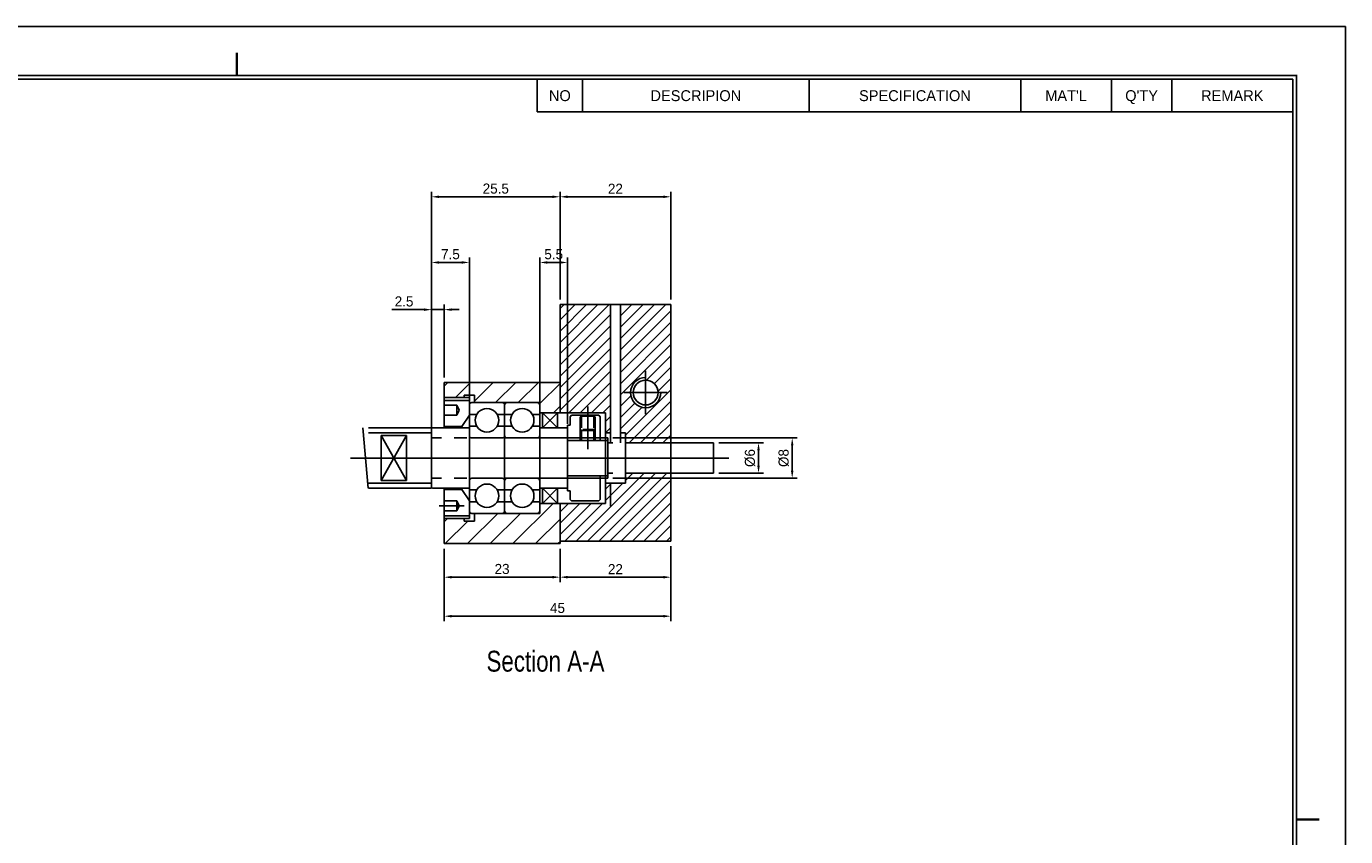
# Model space of a CAD drawing. Header units: millimetres. Extents: x 7261 to 7707, y -742 to -427.
# Tile 3 of 3: x 7445 to 7707, y -588 to -427. Entities that reach past the tile are written whole.
import ezdxf
from ezdxf.enums import TextEntityAlignment as Align

# ---------------------------------------------------------------- set-up
doc = ezdxf.new("R2010")
doc.units = ezdxf.units.MM
doc.header["$LTSCALE"] = 5
for name, pattern in [('CENTER', [50.8, 31.75, -6.35, 6.35, -6.35]), ('CENTER2', [28.575, 19.05, -3.175, 3.175, -3.175]), ('DASHED', [0.75, 0.5, -0.25]), ('HIDDEN2', [4.7625, 3.175, -1.5875]), ('PHANTOM', [2.5, 1.25, -0.25, 0.25, -0.25, 0.25, -0.25])]:
    doc.linetypes.add(name, pattern=pattern)
for name, color, linetype in [('center', 1, 'CENTER'), ('CL', 1, 'CENTER'), ('hidden', 2, 'DASHED'), ('phantom', 6, 'PHANTOM'), ('가는실선', 1, 'Continuous'), ('숨은선', 2, 'HIDDEN2'), ('외형선', 3, 'Continuous'), ('중심선', 1, 'CENTER2'), ('피치선', 1, 'Continuous')]:
    doc.layers.add(name, color=color, linetype=linetype)
doc.styles.add('H', font='txt')
doc.dimstyles.new('1', dxfattribs={"dimtxt": 2, "dimasz": 1.5, "dimexe": 1, "dimexo": 1, "dimgap": 0.6, "dimtad": 1, "dimdec": 3, "dimdsep": 46, "dimtxsty": 'H', "dimcen": 2.5, "dimclrd": 1, "dimclre": 1, "dimclrt": 3, "dimazin": 2, "dimtfac": 1, "dimtdec": 3, "dimtmove": 0, "dimatfit": 3, "dimfxl": 1, "dimtzin": 0, "dimarcsym": 0})

# ---------------------------------------------------------------- blocks, each defined once
blk = doc.blocks.new('*D144')
at = {"layer": 'Defpoints', "color": 0}
for p in [(7532.64, -473.63), (7525.14, -506.66), (7532.64, -506.46)]:
    blk.add_point(p, dxfattribs=at)
at = {"layer": '외형선', "color": 1, "lineweight": -2}
for p, q in [((7525.14, -505.66), (7525.14, -472.63)), ((7526.64, -473.63), (7531.14, -473.63)), ((7532.64, -505.46), (7532.64, -472.63))]:
    blk.add_line(p, q, dxfattribs=at)
at = {"layer": '외형선', "color": 1}
for points in [[(7526.64, -473.38), (7526.64, -473.88), (7525.14, -473.63)], [(7531.14, -473.88), (7531.14, -473.38), (7532.64, -473.63)]]:
    blk.add_solid(points, dxfattribs=at)
at = {"layer": '외형선', "color": 3, "insert": (7528.89, -472), "char_height": 2, "attachment_point": 5, "style": 'H'}
blk.add_mtext('7.5', dxfattribs=at)
blk = doc.blocks.new('*D145')
at = {"layer": 'Defpoints', "color": 0}
for p in [(7552.14, -473.63), (7546.64, -506.8), (7552.14, -506.66)]:
    blk.add_point(p, dxfattribs=at)
at = {"layer": '외형선', "color": 1, "lineweight": -2}
for p, q in [((7546.64, -505.8), (7546.64, -472.63)), ((7548.14, -473.63), (7550.64, -473.63)), ((7552.14, -505.66), (7552.14, -472.63))]:
    blk.add_line(p, q, dxfattribs=at)
at = {"layer": '외형선', "color": 1}
for points in [[(7548.14, -473.38), (7548.14, -473.88), (7546.64, -473.63)], [(7550.64, -473.88), (7550.64, -473.38), (7552.14, -473.63)]]:
    blk.add_solid(points, dxfattribs=at)
at = {"layer": '외형선', "color": 3, "insert": (7549.39, -472), "char_height": 2, "attachment_point": 5, "style": 'H'}
blk.add_mtext('5.5', dxfattribs=at)
blk = doc.blocks.new('*D146')
at = {"layer": 'Defpoints', "color": 0}
for p in [(7572.64, -528.96), (7527.64, -529.46), (7572.64, -543.86)]:
    blk.add_point(p, dxfattribs=at)
at = {"layer": '외형선', "color": 1, "lineweight": -2}
for p, q in [((7527.64, -530.46), (7527.64, -544.86)), ((7572.64, -529.96), (7572.64, -544.86)), ((7529.14, -543.86), (7571.14, -543.86))]:
    blk.add_line(p, q, dxfattribs=at)
at = {"layer": '외형선', "color": 1}
for points in [[(7529.14, -543.61), (7529.14, -544.11), (7527.64, -543.86)], [(7571.14, -544.11), (7571.14, -543.61), (7572.64, -543.86)]]:
    blk.add_solid(points, dxfattribs=at)
at = {"layer": '외형선', "color": 3, "insert": (7550.14, -542.24), "char_height": 2, "attachment_point": 5, "style": 'H'}
blk.add_mtext('45', dxfattribs=at)
blk = doc.blocks.new('*D147')
at = {"layer": 'Defpoints', "color": 0}
for p in [(7527.64, -529.46), (7550.64, -529.46), (7550.64, -536.12)]:
    blk.add_point(p, dxfattribs=at)
at = {"layer": '외형선', "color": 1, "lineweight": -2}
for p, q in [((7527.64, -530.46), (7527.64, -537.12)), ((7550.64, -530.46), (7550.64, -537.12)), ((7529.14, -536.12), (7549.14, -536.12))]:
    blk.add_line(p, q, dxfattribs=at)
at = {"layer": '외형선', "color": 1}
for points in [[(7529.14, -535.87), (7529.14, -536.37), (7527.64, -536.12)], [(7549.14, -536.37), (7549.14, -535.87), (7550.64, -536.12)]]:
    blk.add_solid(points, dxfattribs=at)
at = {"layer": '외형선', "color": 3, "insert": (7539.14, -534.5), "char_height": 2, "attachment_point": 5, "style": 'H'}
blk.add_mtext('23', dxfattribs=at)
blk = doc.blocks.new('*D148')
at = {"layer": 'Defpoints', "color": 0}
for p in [(7572.64, -528.96), (7550.64, -529.46), (7550.64, -536.12)]:
    blk.add_point(p, dxfattribs=at)
at = {"layer": '외형선', "color": 1, "lineweight": -2}
for p, q in [((7550.64, -530.46), (7550.64, -537.12)), ((7572.64, -529.96), (7572.64, -537.12)), ((7571.14, -536.12), (7552.14, -536.12))]:
    blk.add_line(p, q, dxfattribs=at)
at = {"layer": '외형선', "color": 1}
for points in [[(7552.14, -535.87), (7552.14, -536.37), (7550.64, -536.12)], [(7571.14, -536.37), (7571.14, -535.87), (7572.64, -536.12)]]:
    blk.add_solid(points, dxfattribs=at)
at = {"layer": '외형선', "color": 3, "insert": (7561.64, -534.52), "char_height": 2, "attachment_point": 5, "style": 'H'}
blk.add_mtext('22', dxfattribs=at)
blk = doc.blocks.new('*D149')
at = {"layer": 'Defpoints', "color": 0}
for p in [(7550.64, -460.59), (7550.64, -481.96), (7525.14, -507.46)]:
    blk.add_point(p, dxfattribs=at)
at = {"layer": '외형선', "color": 1, "lineweight": -2}
for p, q in [((7525.14, -506.46), (7525.14, -459.59)), ((7526.64, -460.59), (7549.14, -460.59)), ((7550.64, -480.96), (7550.64, -459.59))]:
    blk.add_line(p, q, dxfattribs=at)
at = {"layer": '외형선', "color": 1}
for points in [[(7526.64, -460.34), (7526.64, -460.84), (7525.14, -460.59)], [(7549.14, -460.84), (7549.14, -460.34), (7550.64, -460.59)]]:
    blk.add_solid(points, dxfattribs=at)
at = {"layer": '외형선', "color": 3, "insert": (7537.89, -458.97), "char_height": 2, "attachment_point": 5, "style": 'H'}
blk.add_mtext('25.5', dxfattribs=at)
blk = doc.blocks.new('*D150')
at = {"layer": 'Defpoints', "color": 0}
for p in [(7525.14, -483), (7527.64, -497.46), (7525.14, -506.66)]:
    blk.add_point(p, dxfattribs=at)
at = {"layer": '외형선', "color": 1, "lineweight": -2}
for p, q in [((7523.64, -483), (7517.22, -483)), ((7525.14, -505.66), (7525.14, -482)), ((7527.64, -483), (7525.14, -483)), ((7527.64, -496.46), (7527.64, -482)), ((7529.14, -483), (7530.64, -483))]:
    blk.add_line(p, q, dxfattribs=at)
at = {"layer": '외형선', "color": 1}
for points in [[(7523.64, -483.25), (7523.64, -482.75), (7525.14, -483)], [(7529.14, -482.75), (7529.14, -483.25), (7527.64, -483)]]:
    blk.add_solid(points, dxfattribs=at)
at = {"layer": '외형선', "color": 3, "insert": (7519.68, -481.38), "char_height": 2, "attachment_point": 5, "style": 'H'}
blk.add_mtext('2.5', dxfattribs=at)
blk = doc.blocks.new('*D151')
at = {"layer": 'Defpoints', "color": 0}
for p in [(7560.14, -508.46), (7560.14, -516.46), (7596.74, -516.46)]:
    blk.add_point(p, dxfattribs=at)
at = {"layer": '외형선', "color": 1, "lineweight": -2}
for p, q in [((7561.14, -508.46), (7597.74, -508.46)), ((7596.74, -509.96), (7596.74, -514.96)), ((7561.14, -516.46), (7597.74, -516.46))]:
    blk.add_line(p, q, dxfattribs=at)
at = {"layer": '외형선', "color": 1}
for points in [[(7596.99, -509.96), (7596.49, -509.96), (7596.74, -508.46)], [(7596.49, -514.96), (7596.99, -514.96), (7596.74, -516.46)]]:
    blk.add_solid(points, dxfattribs=at)
at = {"layer": '외형선', "color": 3, "insert": (7595.06, -512.46), "char_height": 2, "attachment_point": 5, "rotation": 90, "style": 'H'}
blk.add_mtext('%%C8', dxfattribs=at)
blk = doc.blocks.new('*D169')
at = {"layer": 'Defpoints', "color": 0}
for p in [(7550.64, -460.59), (7550.64, -481.96), (7572.64, -481.96)]:
    blk.add_point(p, dxfattribs=at)
at = {"layer": '외형선', "color": 1, "lineweight": -2}
for p, q in [((7550.64, -480.96), (7550.64, -459.59)), ((7571.14, -460.59), (7552.14, -460.59)), ((7572.64, -480.96), (7572.64, -459.59))]:
    blk.add_line(p, q, dxfattribs=at)
at = {"layer": '외형선', "color": 1}
for points in [[(7552.14, -460.34), (7552.14, -460.84), (7550.64, -460.59)], [(7571.14, -460.84), (7571.14, -460.34), (7572.64, -460.59)]]:
    blk.add_solid(points, dxfattribs=at)
at = {"layer": '외형선', "color": 3, "insert": (7561.64, -458.99), "char_height": 2, "attachment_point": 5, "style": 'H'}
blk.add_mtext('22', dxfattribs=at)
blk = doc.blocks.new('*D172')
at = {"layer": 'Defpoints', "color": 0}
for p in [(7581.14, -509.46), (7581.14, -515.46), (7590.05, -515.46)]:
    blk.add_point(p, dxfattribs=at)
at = {"layer": '외형선', "color": 1, "lineweight": -2}
for p, q in [((7582.14, -509.46), (7591.05, -509.46)), ((7590.05, -510.96), (7590.05, -513.96)), ((7582.14, -515.46), (7591.05, -515.46))]:
    blk.add_line(p, q, dxfattribs=at)
at = {"layer": '외형선', "color": 1}
for points in [[(7590.3, -510.96), (7589.8, -510.96), (7590.05, -509.46)], [(7589.8, -513.96), (7590.3, -513.96), (7590.05, -515.46)]]:
    blk.add_solid(points, dxfattribs=at)
at = {"layer": '외형선', "color": 3, "insert": (7588.37, -512.46), "char_height": 2, "attachment_point": 5, "rotation": 90, "style": 'H'}
blk.add_mtext('%%C6', dxfattribs=at)
blk = doc.blocks.new('A4도각')
at = {"layer": '가는실선'}
for p, q in [((196, 203), (196, 198.67)), ((226, 203), (226, 198.67)), ((254, 203), (254, 198.67)), ((266, 203), (266, 198.67)), ((274, 203), (274, 198.67)), ((190, 198.67), (290, 198.67))]:
    blk.add_line(p, q, dxfattribs=at)
at = {"layer": '외형선'}
blk.add_line((190, 203), (190, 198.67), dxfattribs=at)
at = {"layer": '외형선', "color": 0}
blk.add_lwpolyline([(297, 210), (0, 210), (0, 0), (297, 0)], close=True, dxfattribs=at)
at = {"layer": '외형선', "const_width": 0.3}
for points in [[(150.25, 203.5), (150.25, 206.5)], [(290.5, 105), (293.5, 105)]]:
    blk.add_lwpolyline(points, dxfattribs=at)
at = {"layer": '외형선', "const_width": 0.25}
blk.add_lwpolyline([(290.5, 6.5), (290.5, 203.5), (10, 203.5), (10, 6.5)], close=True, dxfattribs=at)
at = {"layer": '외형선'}
blk.add_lwpolyline([(290, 7), (290, 203), (10.5, 203), (10.5, 7)], close=True, dxfattribs=at)
at = {"color": 3}
for tag, height, p in [('REASONOFREVISIONS', 1.25, (88.5, 15.75)), ('REVISIONER', 1.25, (114.5, 15.75)), ('CHECKER', 1.25, (127.5, 15.75)), ('REVISIONDATE', 1.25, (140.5, 15.75)), ('HEATTREAT', 0.8, (153.5, 14)), ('SCALE', 1.5, (257.25, 10.25)), ('DATE', 1.5, (281.75, 10.25)), ('APRROVEDFINISH', 0.8, (153.5, 8.8))]:
    blk.add_attdef(tag, text='', height=height, dxfattribs=at).set_placement(p, align=Align.MIDDLE_CENTER)
for tag, p in [('필렛', (179.25, 10.9)), ('모따기', (179.25, 8.3))]:
    blk.add_attdef(tag, text='', height=1.15, dxfattribs=at).set_placement(p, align=Align.MIDDLE_LEFT)
at = {"layer": '외형선'}
for s, p in [('NO', (193, 200.83)), ('DESCRIPION', (211, 200.83)), ('SPECIFICATION', (240, 200.83)), ("MAT'L", (260, 200.83)), ("Q'TY", (270, 200.83)), ('REMARK', (282, 200.83))]:
    blk.add_text(s, height=1.444, dxfattribs=at).set_placement(p, align=Align.MIDDLE_CENTER)
for tag, height, p in [('APPROVED', 1.5, (219.75, 30.83)), ('도면타이틀', 5, (265.5, 26.5)), ('CHECKED', 1.5, (219.75, 26.5)), ('DRAWED', 1.5, (219.75, 22.17)), ('도면번호', 2.5, (270.25, 16.75)), ('도면SIZE', 2, (237.76, 11.44))]:
    blk.add_attdef(tag, text='', height=height, dxfattribs=at).set_placement(p, align=Align.MIDDLE_CENTER)

msp = doc.modelspace()

# ---------------------------------------------------------------- hatches: boundary and pattern name
at = {"layer": '외형선', "transparency": 33554687}
h = msp.add_hatch(dxfattribs=at)
h.set_pattern_fill('ANSI31', color=256, scale=0.5, style=0)
h.set_pattern_definition([(45, (659.8373, 151.8948), (-1.122532, 1.122532), [])])
h.paths.add_polyline_path([(7560.6393, -481.9632), (7550.6393, -481.9632), (7550.6393, -497.4632), (7550.6393, -503.4632), (7556.1393, -503.4632), (7559.6393, -503.4632), (7559.6393, -507.4632), (7560.6393, -507.4632)])
h.paths.add_polyline_path([(7562.6393, -507.4632), (7563.6393, -507.4632), (7563.6393, -509.4632), (7572.6393, -509.4632), (7572.6393, -481.9632), (7562.6393, -481.9632)])
h.paths.add_polyline_path([(7563.6393, -515.4632), (7563.6393, -517.4632), (7560.6393, -517.4632), (7559.6393, -517.4632), (7559.6393, -521.4632), (7550.6393, -521.4632), (7550.6393, -528.9632), (7572.6393, -528.9632), (7572.6393, -515.4632)])
h.paths.add_polyline_path([(7567.6393, -497.0045, -0.41421356), (7570.098, -499.4632), (7570.6393, -499.4632, -0.41421356), (7567.6393, -502.4632, -0.41421356), (7564.6393, -499.4632, -0.41421356), (7567.6393, -496.4632)], flags=16)
h = msp.add_hatch(dxfattribs=at)
h.set_pattern_fill('ANSI31', color=256, style=0)
h.set_pattern_definition([(45, (624.5222, 1143.3934), (-2.245064, 2.245064), [])])
h.paths.add_polyline_path([(7533.6393, -501.4632), (7546.6393, -501.4632), (7546.6393, -503.4632), (7550.6393, -503.4632), (7550.6393, -497.4632), (7527.6393, -497.4632), (7527.6393, -500.4632), (7531.6393, -500.4632), (7531.6393, -499.9632), (7533.6393, -499.9632)])
h.paths.add_polyline_path([(7533.6393, -524.9632), (7531.6393, -524.9632), (7531.6393, -524.4632), (7527.6393, -524.4632), (7527.6393, -529.4632), (7550.6393, -529.4632), (7550.6393, -521.4632), (7546.6393, -521.4632), (7546.6393, -523.4632), (7533.6393, -523.4632)])

# ---------------------------------------------------------------- linework, layer by layer
at = {"layer": 'center', "ltscale": 0.2}
msp.add_line((7556.1393, -502.2148), (7556.1393, -510.6983), dxfattribs=at)
at = {"layer": 'CL'}
for p, q in [((7541.6393, -512.4632), (7530.6393, -512.4632)), ((7537.6393, -512.4632), (7548.6393, -512.4632))]:
    msp.add_line(p, q, dxfattribs=at)
at = {"layer": 'hidden'}
for p, q in [((7554.6393, -504.1252), (7554.9198, -503.9632)), ((7554.6393, -506.8013), (7554.6393, -504.1252)), ((7554.9198, -503.9632), (7554.9198, -506.9632)), ((7557.3588, -503.9632), (7557.6393, -504.1252)), ((7557.3588, -503.9632), (7557.3588, -506.9632)), ((7557.6393, -506.8013), (7557.6393, -504.1252)), ((7554.6393, -506.8013), (7554.9198, -506.9632)), ((7557.6393, -506.8013), (7554.6393, -506.8013)), ((7557.3588, -506.9632), (7554.9198, -506.9632)), ((7554.9393, -508.9632), (7554.9393, -506.9632)), ((7557.3393, -508.9632), (7557.3393, -506.9632)), ((7557.3588, -506.9632), (7557.6393, -506.8013))]:
    msp.add_line(p, q, dxfattribs=at)
at = {"layer": 'hidden', "ltscale": 3}
msp.add_line((7554.6393, -504.1252), (7557.6393, -504.1252), dxfattribs=at)
at = {"layer": 'phantom', "ltscale": 2}
for p, q in [((7525.1393, -506.4632), (7511.5034, -506.4632)), ((7511.5034, -506.4632), (7512.5533, -518.4632)), ((7525.1393, -507.4632), (7511.5034, -507.4632)), ((7515.1393, -507.9911), (7515.1393, -516.9354)), ((7515.1393, -507.9911), (7520.1393, -507.9911)), ((7520.1393, -507.9911), (7515.1393, -516.9354)), ((7515.1393, -507.9911), (7520.1393, -516.9354)), ((7520.1393, -507.9911), (7520.1393, -516.9354)), ((7525.1393, -508.4632), (7525.1393, -506.4632)), ((7552.1393, -508.4632), (7525.1393, -508.4632)), ((7525.1393, -508.4632), (7525.1393, -516.4632)), ((7558.6393, -508.4632), (7552.1393, -508.4632)), ((7558.6393, -508.9632), (7552.1393, -508.9632)), ((7560.1393, -508.4632), (7558.6393, -508.4632)), ((7560.1393, -508.9632), (7558.6393, -508.9632)), ((7560.1393, -516.4632), (7560.1393, -508.4632)), ((7581.1393, -509.4632), (7560.1393, -509.4632)), ((7581.1393, -515.4632), (7581.1393, -509.4632)), ((7581.1393, -515.4632), (7560.1393, -515.4632)), ((7525.1393, -517.4632), (7512.5533, -517.4632)), ((7525.1393, -518.4632), (7512.5533, -518.4632)), ((7515.1393, -516.9354), (7520.1393, -516.9354)), ((7525.1393, -518.4632), (7525.1393, -516.4632)), ((7552.1393, -516.4632), (7525.1393, -516.4632)), ((7558.6393, -515.9632), (7552.1393, -515.9632)), ((7558.6393, -516.4632), (7552.1393, -516.4632)), ((7560.1393, -515.9632), (7558.6393, -515.9632)), ((7560.1393, -516.4632), (7558.6393, -516.4632))]:
    msp.add_line(p, q, dxfattribs=at)
at = {"layer": '가는실선'}
msp.add_arc((7567.6393, -499.4632), 3, 90, 0, dxfattribs=at)
at = {"layer": '숨은선'}
for p, q in [((7527.6393, -501.9632), (7530.1393, -501.9632)), ((7530.1393, -501.9632), (7530.1393, -503.9632)), ((7530.1393, -501.9632), (7530.5893, -502.9632)), ((7527.6393, -503.9632), (7530.1393, -503.9632)), ((7530.5893, -502.9632), (7530.1393, -503.9632)), ((7527.6393, -520.9632), (7530.1393, -520.9632)), ((7530.1393, -522.9632), (7530.1393, -520.9632)), ((7530.5893, -521.9632), (7530.1393, -520.9632)), ((7527.6393, -522.9632), (7530.1393, -522.9632)), ((7530.1393, -522.9632), (7530.5893, -521.9632))]:
    msp.add_line(p, q, dxfattribs=at)
at = {"layer": '외형선'}
for p, q in [((7550.6393, -481.9632), (7572.6393, -481.9632)), ((7550.6393, -481.9632), (7550.6393, -503.4632)), ((7560.6393, -509.4632), (7560.6393, -481.9632)), ((7562.6393, -509.4632), (7562.6393, -481.9632)), ((7572.6393, -481.9632), (7572.6393, -528.9632)), ((7527.6393, -497.4632), (7550.6393, -497.4632)), ((7527.6393, -506.4632), (7527.6393, -497.4632)), ((7550.6393, -497.4632), (7527.6393, -497.4632)), ((7531.6393, -499.9632), (7533.6393, -499.9632)), ((7531.6393, -500.4632), (7531.6393, -499.9632)), ((7533.6393, -501.4632), (7533.6393, -499.9632)), ((7527.6393, -500.4632), (7527.6393, -506.4632)), ((7531.6393, -501.0045), (7527.6393, -501.0045)), ((7532.6393, -501.0045), (7527.6393, -501.0045)), ((7532.6393, -500.4632), (7532.6393, -524.4632)), ((7532.6393, -522.9632), (7532.6393, -501.9632)), ((7532.6393, -522.9632), (7532.6393, -501.9632)), ((7533.1393, -501.4632), (7539.1393, -501.4632)), ((7533.1393, -501.4632), (7539.1393, -501.4632)), ((7546.6393, -501.4632), (7533.6393, -501.4632)), ((7539.6393, -501.9632), (7539.6393, -522.9632)), ((7539.6393, -501.9632), (7539.6393, -522.9632)), ((7546.1393, -501.4632), (7540.1393, -501.4632)), ((7546.1393, -501.4632), (7540.1393, -501.4632)), ((7546.6393, -523.4632), (7546.6393, -501.4632)), ((7546.6393, -522.9632), (7546.6393, -501.9632)), ((7546.6393, -522.9632), (7546.6393, -501.9632)), ((7532.6393, -503.9632), (7531.1393, -506.2132)), ((7532.6393, -503.7967), (7534.1188, -503.7967)), ((7538.1597, -503.7967), (7539.6393, -503.7967)), ((7541.1188, -503.7967), (7539.6393, -503.7967)), ((7546.6393, -503.7967), (7545.1597, -503.7967)), ((7546.6393, -503.4632), (7550.6393, -503.4632)), ((7547.1393, -503.4632), (7547.1393, -506.4632)), ((7547.1393, -503.4632), (7550.1393, -506.4632)), ((7550.1393, -503.4632), (7547.1393, -506.4632)), ((7550.1393, -503.4632), (7550.1393, -506.4632)), ((7559.6393, -503.4632), (7550.6393, -503.4632)), ((7552.6393, -504.2632), (7552.9393, -503.9632)), ((7552.6393, -504.2632), (7552.6393, -505.9632)), ((7558.3393, -503.9632), (7552.9393, -503.9632)), ((7558.3393, -503.9632), (7558.6393, -504.2632)), ((7558.6393, -504.2632), (7558.6393, -508.9632)), ((7559.6393, -521.4632), (7559.6393, -503.4632)), ((7525.1393, -506.6632), (7525.3393, -506.4632)), ((7532.6393, -506.4632), (7525.3393, -506.4632)), ((7527.6393, -506.2132), (7531.1393, -506.2132)), ((7531.1393, -506.2132), (7531.1393, -506.4632)), ((7532.6393, -506.1298), (7534.1188, -506.1298)), ((7538.1597, -506.1298), (7539.6393, -506.1298)), ((7541.1188, -506.1298), (7539.6393, -506.1298)), ((7546.6393, -506.1298), (7545.1597, -506.1298)), ((7551.9393, -506.4632), (7546.6393, -506.4632)), ((7547.1393, -506.4632), (7550.1393, -506.4632)), ((7551.9393, -506.4632), (7552.1393, -506.6632)), ((7552.6393, -505.9632), (7552.1393, -505.9632)), ((7552.1393, -515.9632), (7552.1393, -505.9632)), ((7560.6393, -507.4632), (7559.6393, -507.4632)), ((7563.6393, -507.4632), (7562.6393, -507.4632)), ((7563.6393, -517.4632), (7563.6393, -507.4632)), ((7539.1393, -508.4632), (7533.1393, -508.4632)), ((7540.1393, -508.4632), (7546.1393, -508.4632)), ((7563.6393, -509.4632), (7572.6393, -509.4632)), ((7572.6393, -515.4632), (7563.6393, -515.4632)), ((7525.3393, -518.4632), (7525.1393, -518.2632)), ((7532.6393, -518.4632), (7525.3393, -518.4632)), ((7527.6393, -529.4632), (7527.6393, -518.4632)), ((7527.6393, -518.4632), (7527.6393, -524.4632)), ((7531.1393, -518.4632), (7531.1393, -518.7132)), ((7533.1393, -516.4632), (7539.1393, -516.4632)), ((7546.1393, -516.4632), (7540.1393, -516.4632)), ((7551.9393, -518.4632), (7546.6393, -518.4632)), ((7547.1393, -518.4632), (7550.1393, -518.4632)), ((7547.1393, -521.4632), (7550.1393, -518.4632)), ((7550.1393, -521.4632), (7547.1393, -518.4632)), ((7547.1393, -521.4632), (7547.1393, -518.4632)), ((7550.1393, -521.4632), (7550.1393, -518.4632)), ((7551.9393, -518.4632), (7552.1393, -518.2632)), ((7552.1393, -518.9632), (7552.1393, -515.9632)), ((7558.6393, -515.9632), (7558.6393, -520.6632)), ((7563.6393, -517.4632), (7559.6393, -517.4632)), ((7560.6393, -522.0026), (7560.6393, -517.4632)), ((7527.6393, -518.7132), (7531.1393, -518.7132)), ((7531.1393, -518.7132), (7532.6393, -520.9632)), ((7532.6393, -518.7967), (7534.1188, -518.7967)), ((7532.6393, -521.1298), (7534.1188, -521.1298)), ((7538.1597, -518.7967), (7539.6393, -518.7967)), ((7538.1597, -521.1298), (7539.6393, -521.1298)), ((7541.1188, -518.7967), (7539.6393, -518.7967)), ((7541.1188, -521.1298), (7539.6393, -521.1298)), ((7546.6393, -518.7967), (7545.1597, -518.7967)), ((7546.6393, -521.1298), (7545.1597, -521.1298)), ((7552.6393, -518.9632), (7552.1393, -518.9632)), ((7552.6393, -518.9632), (7552.6393, -520.6632)), ((7552.6393, -520.6632), (7552.9393, -520.9632)), ((7558.3393, -520.9632), (7552.9393, -520.9632)), ((7558.6393, -520.6632), (7558.3393, -520.9632)), ((7539.1393, -523.4632), (7533.1393, -523.4632)), ((7533.6393, -524.9632), (7533.6393, -523.4632)), ((7546.6393, -523.4632), (7533.6393, -523.4632)), ((7540.1393, -523.4632), (7546.1393, -523.4632)), ((7540.1393, -523.4632), (7546.1393, -523.4632)), ((7546.6393, -521.4632), (7550.6393, -521.4632)), ((7550.6393, -521.4632), (7550.6393, -529.4632)), ((7559.6393, -521.4632), (7550.6393, -521.4632)), ((7531.6393, -523.922), (7527.6393, -523.922)), ((7532.6393, -523.922), (7527.6393, -523.922)), ((7531.6393, -524.9632), (7531.6393, -524.4632)), ((7531.6393, -524.9632), (7533.6393, -524.9632)), ((7550.6393, -528.9632), (7572.6393, -528.9632)), ((7550.6393, -529.4632), (7527.6393, -529.4632)), ((7527.6393, -529.4632), (7550.6393, -529.4632))]:
    msp.add_line(p, q, dxfattribs=at)
for centre, radius in [((7567.6393, -499.4632), 2.4587), ((7536.1393, -504.9632), 2.3331), ((7543.1393, -504.9632), 2.3331), ((7536.1393, -519.9632), 2.3331), ((7543.1393, -519.9632), 2.3331)]:
    msp.add_circle(centre, radius, dxfattribs=at)
for centre, start, end in [((7533.1393, -501.9632), 90, 180), ((7539.1393, -501.9632), 0, 90), ((7540.1393, -501.9632), 90, 180), ((7546.1393, -501.9632), 0, 90), ((7546.1393, -501.9632), 0, 90), ((7533.1393, -507.9632), 180, 270), ((7539.1393, -507.9632), 270, 0), ((7540.1393, -507.9632), 180, 270), ((7546.1393, -507.9632), 270, 0), ((7533.1393, -516.9632), 90, 180), ((7539.1393, -516.9632), 0, 90), ((7540.1393, -516.9632), 90, 180), ((7546.1393, -516.9632), 0, 90), ((7533.1393, -522.9632), 180, 270), ((7539.1393, -522.9632), 270, 0), ((7540.1393, -522.9632), 180, 270), ((7546.1393, -522.9632), 270, 0)]:
    msp.add_arc(centre, 0.5, start, end, dxfattribs=at)
at = {"layer": '중심선'}
for p, q in [((7567.6393, -503.7632), (7567.6393, -495.1632)), ((7571.9393, -499.4632), (7563.3393, -499.4632)), ((7554.6393, -508.9632), (7554.6393, -506.8013)), ((7557.6393, -508.9632), (7557.6393, -506.8013)), ((7509.0284, -512.4632), (7584.1393, -512.4632)), ((7526.6393, -521.9632), (7531.5893, -521.9632))]:
    msp.add_line(p, q, dxfattribs=at)
at = {"layer": '피치선'}
for p, q in [((7532.6393, -500.4632), (7527.6393, -500.4632)), ((7532.6393, -524.4632), (7527.6393, -524.4632))]:
    msp.add_line(p, q, dxfattribs=at)

# ---------------------------------------------------------------- block references
at = {"xscale": 1.5, "yscale": 1.5, "zscale": 1.5}
msp.add_blockref('A4도각', (7261.105, -741.7549), dxfattribs=at)

# ---------------------------------------------------------------- texts
at = {"layer": '외형선', "width": 0.8}
msp.add_text('Section A-A', height=4.1472, dxfattribs=at).set_placement((7536.0423, -554.8746))

# ---------------------------------------------------------------- dimensions: what is measured, and where the dimension line sits
at = {"layer": '외형선'}
for base, p1, p2, picture, middle in [((7550.6393, -460.5906), (7525.1393, -507.4632), (7550.6393, -481.9632), '*D149', (7537.8893, -458.9653)), ((7550.6393, -460.5906), (7572.6393, -481.9632), (7550.6393, -481.9632), '*D169', (7561.6393, -458.9879)), ((7532.6393, -473.6274), (7525.1393, -506.6632), (7532.6393, -506.4632), '*D144', (7528.8893, -472.0021)), ((7552.1393, -473.6274), (7546.6393, -506.7964), (7552.1393, -506.6632), '*D145', (7549.3893, -472.0035)), ((7525.1393, -483.002), (7527.6393, -497.4632), (7525.1393, -506.6632), '*D150', (7519.6817, -481.3767)), ((7572.6393, -543.8631), (7527.6393, -529.4632), (7572.6393, -528.9632), '*D146', (7550.1393, -542.2364)), ((7550.6393, -536.1232), (7572.6393, -528.9632), (7550.6393, -529.4632), '*D148', (7561.6393, -534.5205)), ((7550.6393, -536.1232), (7527.6393, -529.4632), (7550.6393, -529.4632), '*D147', (7539.1393, -534.4979))]:
    dim = msp.add_linear_dim(base=base, p1=p1, p2=p2, dimstyle='1', dxfattribs=at)
    dim.commit()
    dim.dimension.update_dxf_attribs({"geometry": picture, "text_midpoint": middle})
dim = msp.add_linear_dim(base=(7596.7388, -516.4632), p1=(7560.1393, -508.4632), p2=(7560.1393, -516.4632), angle=90, text='%%C<>', dimstyle='1', dxfattribs=at)
dim.commit()
dim.dimension.update_dxf_attribs({"geometry": '*D151', "text_midpoint": (7596.7388, -512.4632), "dimtype": 160})
dim = msp.add_linear_dim(base=(7590.05, -515.4632), p1=(7581.1393, -509.4632), p2=(7581.1393, -515.4632), angle=90, text='%%C<>', dimstyle='1', dxfattribs=at)
dim.commit()
dim.dimension.update_dxf_attribs({"geometry": '*D172', "text_midpoint": (7588.3741, -512.4632)})

doc.saveas('drawing.dxf')
